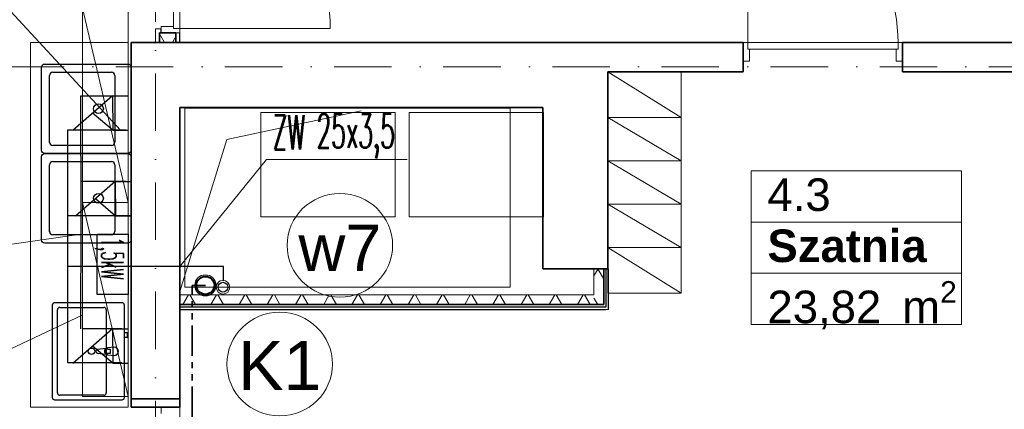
# Model space of a CAD drawing. Header units: millimetres. Extents: x -34676 to 172266, y 39940 to 476087.
# Tile 246 of 256: x 28026 to 34075, y 426907 to 429301. Entities that reach past the tile are written whole.
import ezdxf
from ezdxf.lldxf.tags import DXFTag

# ---------------------------------------------------------------- set-up
doc = ezdxf.new("R2010")
doc.units = ezdxf.units.MM
doc.header["$MEASUREMENT"] = 0
doc.linetypes.add('Kropki i Kreski', pattern=[6.702778, 3.527778, -1.763889, 0, -1.411111])
doc.linetypes.add('PHANTOM4', pattern=[0.625, 0.3125, -0.0625, 0.0625, -0.0625, 0.0625, -0.0625])
for name, color, linetype in [('#IS_ armatura sanitar', 250, 'Continuous'), ('#podkład', 252, 'Continuous'), ('- strefy pomieszczeń', 7, 'Continuous'), ('2D - Ogólne', 7, 'Continuous'), ('2D - Rysunki i Obrazki', 7, 'Continuous'), ('Drzwi Archicad', 7, 'Continuous'), ('IS_Text_Pion_Wodociag', 7, 'Continuous'), ('Konstrukcja - Siatka mod', 7, 'Continuous'), ('Konstrukcja - Ściany działowe', 7, 'Continuous'), ('Konstrukcja - Ściany nośne wew..P', 7, 'Continuous'), ('Wnętrze - Umeblowanie', 7, 'Continuous'), ('Wnętrze - Wyposażenie', 7, 'Continuous')]:
    doc.layers.add(name, color=color, linetype=linetype)
doc.layers.add('#ks', color=34, linetype='Continuous', lineweight=30)
doc.layers.add('#woda', color=4, linetype='Continuous', lineweight=18)
for name, color, linetype, true_color in [('IS_Ciepła_woda', 1, 'DASHDOT', 0xff0000), ('IS_Opisy_działek_Wodociag', 7, 'SOLID', 0x000000), ('IS_Zimna_woda', 5, 'SOLID', 0x0000ff)]:
    doc.layers.add(name, color=color, linetype=linetype, true_color=true_color)
doc.styles.add('ROMANS', font='romans', dxfattribs={"width": 0.6})
doc.styles.get("Standard").update_dxf_attribs({"font": 'arial.ttf'})
doc.styles.add('STYL_AUTOMATYCZNY_1', font='arial.ttf')
doc.styles.add('STYL_AUTOMATYCZNY_2', font='arial.ttf')
tags = doc.linetypes.add('DASHDOT', pattern=[20, 10, -5, 0, -5]).pattern_tags.tags
tags[10:11] = [DXFTag(74, 4), DXFTag(75, 0), DXFTag(340, '0'), DXFTag(46, 0.0), DXFTag(50, 0.0), DXFTag(44, 0.0), DXFTag(45, 0.0)]
tags[8:9] = [DXFTag(74, 4), DXFTag(75, 0), DXFTag(340, '0'), DXFTag(46, 0.0), DXFTag(50, 0.0), DXFTag(44, 0.0), DXFTag(45, 0.0)]
tags[6:7] = [DXFTag(74, 4), DXFTag(75, 0), DXFTag(340, '0'), DXFTag(46, 0.0), DXFTag(50, 0.0), DXFTag(44, 0.0), DXFTag(45, 0.0)]
tags[4:5] = [DXFTag(74, 4), DXFTag(75, 0), DXFTag(340, '0'), DXFTag(46, 0.0), DXFTag(50, 0.0), DXFTag(44, 0.0), DXFTag(45, 0.0)]
tags = doc.linetypes.add('SOLID', pattern=[10, 10, 0]).pattern_tags.tags
tags[6:7] = [DXFTag(74, 4), DXFTag(75, 0), DXFTag(340, '0'), DXFTag(46, 0.0), DXFTag(50, 0.0), DXFTag(44, 0.0), DXFTag(45, 0.0)]
tags[4:5] = [DXFTag(74, 4), DXFTag(75, 0), DXFTag(340, '0'), DXFTag(46, 0.0), DXFTag(50, 0.0), DXFTag(44, 0.0), DXFTag(45, 0.0)]
pattern_1 = [(60, (-207658.33, 712918.55), (-129.90381, 75), []), (120, (-207658.33, 712918.55), (129.90381, 75), [])]
pattern_2 = [(60, (-208051.03, 390718.21), (-129.90381, 75), []), (120, (-208051.03, 390718.21), (129.90381, 75), [])]

# ---------------------------------------------------------------- blocks, each defined once
blk = doc.blocks.new('ks')
at = {"layer": '#woda', "color": 7, "lineweight": 30}
for p, q in [((-16727.92, -26593.79), (-16751.19, -26573.79)), ((-16727.92, -26573.79), (-16739.55, -26583.79)), ((-16727.92, -26593.79), (-16727.92, -26573.79)), ((-16727.92, -26573.79), (-16718.81, -26573.79)), ((-16727.92, -26593.79), (-16718.79, -26593.79))]:
    blk.add_line(p, q, dxfattribs=at)
blk = doc.blocks.new('tsfdcsa')
at = {"layer": 'Konstrukcja - Ściany działowe', "linetype": 'Continuous', "lineweight": 13}
h = blk.add_hatch(dxfattribs=at)
h.set_pattern_fill('Izolacja_miękka_0006', color=252, style=0, pattern_type=2)
h.set_pattern_definition(pattern_2)
h.paths.add_polyline_path([(31221.6, 105410.5), (31221.6, 105570.5), (31161.6, 105570.5), (31161.6, 105410.5)])
h = blk.add_hatch(dxfattribs=at)
h.set_pattern_fill('Izolacja_miękka_0006', color=252, style=0, pattern_type=2)
h.set_pattern_definition(pattern_2)
h.paths.add_polyline_path([(31161.6, 105410.5), (28617.6, 105410.5), (28617.6, 105350.5), (31161.6, 105350.5)])
at = {"layer": '- strefy pomieszczeń', "color": 252, "linetype": 'Continuous', "lineweight": 13, "ltscale": 100}
for p, q in [((32127, 106171.4), (33418.8, 106171.4)), ((32127, 105857.1), (32127, 106171.4)), ((33418.8, 106171.4), (33418.8, 105857.1)), ((33418.8, 105857.1), (32127, 105857.1)), ((32127, 105857.1), (33418.8, 105857.1)), ((32127, 105542.8), (32127, 105857.1)), ((33418.8, 105857.1), (33418.8, 105542.8)), ((33418.8, 105542.8), (32127, 105542.8)), ((32127, 105542.8), (33418.8, 105542.8)), ((32127, 105228.5), (32127, 105542.8)), ((33418.8, 105542.8), (33418.8, 105228.5)), ((33418.8, 105228.5), (32127, 105228.5))]:
    blk.add_line(p, q, dxfattribs=at)
at = {"color": 252, "linetype": 'Continuous', "lineweight": 35, "ltscale": 100, "flags": 128}
for points in [[(33057.6, 106780.5), (33057.6, 106960.5)], [(28317.6, 104770.5), (28317.6, 104720.4)], [(28617.6, 104720.4), (28617.6, 104770.5)], [(28617.6, 104720.4), (28317.6, 104720.4)]]:
    blk.add_lwpolyline(points, dxfattribs=at)
at = {"layer": '2D - Ogólne', "color": 252, "linetype": 'Continuous', "lineweight": 20, "ltscale": 100}
for p, q in [((31247.6, 105700.2), (31247.6, 106660.5)), ((28617.6, 102100.5), (28617.6, 105780.5))]:
    blk.add_line(p, q, dxfattribs=at)
at = {"layer": '2D - Ogólne', "color": 252, "linetype": 'Continuous', "lineweight": 13, "ltscale": 100, "flags": 128}
blk.add_lwpolyline([(29731.4, 106540.5), (28906.4, 106363.9), (28617.6, 105430.2)], dxfattribs=at)
at = {"layer": '2D - Rysunki i Obrazki', "color": 252, "linetype": 'Continuous', "lineweight": 13, "ltscale": 100}
for p, q in [((29939.9, 106530.3), (29115.9, 106530.3)), ((29115.9, 106530.3), (29115.9, 105890.3)), ((29939.9, 105890.3), (29939.9, 106530.3)), ((30850.6, 106530.3), (30026.6, 106530.3)), ((30026.6, 106530.3), (30026.6, 105890.3)), ((30850.6, 105890.3), (30850.6, 106530.3)), ((29115.9, 105890.3), (29939.9, 105890.3)), ((30026.6, 105890.3), (30850.6, 105890.3))]:
    blk.add_line(p, q, dxfattribs=at)
at = {"layer": '2D - Rysunki i Obrazki', "color": 252, "linetype": 'Continuous', "lineweight": 13, "ltscale": 100, "flags": 128}
for points in [[(28300.7, 104720.4), (27700.7, 104720.4), (27700.7, 106960.5), (28300.7, 106960.5)], [(28647.6, 106556.8), (30647.6, 106556.8), (30647.6, 105456.8), (28647.6, 105456.8)]]:
    blk.add_lwpolyline(points, close=True, dxfattribs=at)
at = {"layer": 'Drzwi Archicad', "color": 252, "linetype": 'Continuous', "lineweight": 13, "ltscale": 100}
for p, q in [((28577.6, 107047.5), (28577.6, 107971.5)), ((28617.6, 107971.5), (28617.6, 107047.5)), ((32105.6, 106960.5), (32105.6, 107884.5)), ((28577.6, 107059.5), (28502.6, 107059.5)), ((28502.6, 107059.5), (28502.6, 107019.5)), ((28577.6, 107047.5), (28577.6, 107059.5)), ((28467.6, 107019.5), (28467.6, 107044.5)), ((28502.6, 107044.5), (28467.6, 107044.5)), ((28502.6, 107019.5), (28617.6, 107019.5)), ((28617.6, 107047.5), (28577.6, 107047.5)), ((28617.6, 107047.5), (28577.6, 107047.5)), ((28617.6, 107019.5), (28592.6, 107019.5)), ((28617.6, 107019.5), (28592.6, 107019.5)), ((28617.6, 107047.5), (29541.6, 107047.5)), ((28617.6, 107019.5), (28617.6, 107047.5)), ((32077.6, 106845.5), (32077.6, 106960.5)), ((32077.6, 106960.5), (32105.6, 106960.5)), ((32105.6, 106960.5), (32105.6, 106920.5)), ((33029.6, 106960.5), (32105.6, 106960.5)), ((32105.6, 106960.5), (32105.6, 106920.5)), ((33029.6, 106920.5), (33029.6, 106960.5)), ((33029.6, 106960.5), (33057.6, 106960.5)), ((33029.6, 106920.5), (33029.6, 106960.5)), ((33057.6, 106960.5), (33057.6, 106845.5)), ((32105.6, 106920.5), (32117.6, 106920.5)), ((32105.6, 106920.5), (33029.6, 106920.5)), ((32117.6, 106920.5), (32117.6, 106845.5)), ((33017.6, 106845.5), (33017.6, 106920.5)), ((33017.6, 106920.5), (33029.6, 106920.5)), ((32117.6, 106845.5), (32077.6, 106845.5)), ((33057.6, 106845.5), (33017.6, 106845.5)), ((28617.6, 104720.4), (28502.6, 104720.4)), ((28502.6, 104720.4), (28502.6, 104680.4)), ((28617.6, 104692.4), (28617.6, 104720.4))]:
    blk.add_line(p, q, dxfattribs=at)
at = {"layer": 'Drzwi Archicad', "color": 252, "linetype": 'Continuous', "lineweight": 35, "ltscale": 100}
for p, q in [((28592.6, 107019.5), (28502.6, 107019.5)), ((28592.6, 107019.5), (28502.6, 107019.5)), ((32077.6, 106960.5), (32077.6, 106845.5)), ((32077.6, 106960.5), (32077.6, 106845.5)), ((33057.6, 106960.5), (33057.6, 106845.5)), ((33057.6, 106960.5), (33057.6, 106845.5)), ((32077.6, 106845.5), (32077.6, 106780.5)), ((33057.6, 106845.5), (33057.6, 106780.5)), ((28502.6, 104720.4), (28317.6, 104720.4)), ((28617.6, 104720.4), (28502.6, 104720.4)), ((28617.6, 104720.4), (28502.6, 104720.4))]:
    blk.add_line(p, q, dxfattribs=at)
at = {"layer": 'Drzwi Archicad', "color": 252, "linetype": 'Continuous', "lineweight": 13, "ltscale": 100}
for centre in [(28617.6, 107047.5), (32105.6, 106960.5)]:
    blk.add_arc(centre, 924, 0, 90, dxfattribs=at)
at = {"layer": 'Konstrukcja - Siatka mod', "color": 252, "linetype": 'Kropki i Kreski', "lineweight": 13, "ltscale": 100}
for p, q in [((28467.6, 117496.4), (28467.6, 100531.6)), ((20180, 106810.5), (49624.6, 106810.5))]:
    blk.add_line(p, q, dxfattribs=at)
at = {"layer": 'Konstrukcja - Ściany działowe', "color": 252, "linetype": 'Continuous', "lineweight": 13, "ltscale": 100}
for p, q in [((28502.6, 107044.5), (28467.6, 107044.5)), ((28467.6, 107019.5), (28467.6, 107044.5)), ((28617.6, 107019.5), (28592.6, 107019.5))]:
    blk.add_line(p, q, dxfattribs=at)
at = {"layer": 'Konstrukcja - Ściany działowe', "color": 252, "linetype": 'Continuous', "lineweight": 35, "ltscale": 100}
for p, q in [((28492.6, 107019.5), (28492.6, 106960.5)), ((28492.6, 107019.5), (28502.6, 107019.5)), ((28592.6, 107019.5), (28502.6, 107019.5)), ((28592.6, 106960.5), (28592.6, 107019.5)), ((32077.6, 106960.5), (32077.6, 106845.5)), ((32077.6, 106845.5), (32077.6, 106780.5)), ((31221.6, 105410.5), (31221.6, 105570.5)), ((31221.6, 105350.5), (31221.6, 105410.5)), ((28617.6, 105350.5), (31161.6, 105350.5)), ((31161.6, 105350.5), (31221.6, 105350.5)), ((31161.6, 105350.5), (31221.6, 105350.5))]:
    blk.add_line(p, q, dxfattribs=at)
at = {"layer": 'Konstrukcja - Ściany działowe', "color": 252, "linetype": 'Continuous', "lineweight": 25, "ltscale": 100}
for p, q in [((28502.6, 107019.5), (28502.6, 107044.5)), ((31236.6, 105350.5), (31236.6, 105570.5)), ((28617.6, 105335.5), (31221.6, 105335.5)), ((31221.6, 105335.5), (31236.6, 105335.5)), ((31236.6, 105335.5), (31236.6, 105350.5))]:
    blk.add_line(p, q, dxfattribs=at)
at = {"layer": 'Konstrukcja - Ściany działowe', "color": 252, "linetype": 'Continuous', "lineweight": 13, "ltscale": 100, "flags": 128}
for points in [[(28467.6, 107019.5), (28467.6, 106960.5)], [(28617.6, 106960.5), (28592.6, 106960.5)], [(31161.6, 105570.5), (31161.6, 105410.5)], [(31236.6, 105570.5), (31221.6, 105570.5)], [(31251.6, 105570.5), (31236.6, 105570.5)], [(31161.6, 105410.5), (28617.6, 105410.5)], [(28617.6, 105335.5), (28617.6, 105350.5)], [(28617.6, 105320.5), (28617.6, 105335.5)], [(31251.6, 105320.5), (31236.6, 105320.5)]]:
    blk.add_lwpolyline(points, dxfattribs=at)
at = {"layer": 'Konstrukcja - Ściany działowe', "color": 252, "linetype": 'Continuous', "lineweight": 25, "ltscale": 100, "flags": 128}
for points in [[(28617.6, 106960.5), (28617.6, 107019.5)], [(28492.6, 106960.5), (28467.6, 106960.5)], [(31251.6, 105320.5), (31251.6, 105570.5)], [(28617.6, 105320.5), (31236.6, 105320.5)]]:
    blk.add_lwpolyline(points, dxfattribs=at)
at = {"layer": 'Konstrukcja - Ściany działowe', "color": 252, "linetype": 'Continuous', "lineweight": 35, "ltscale": 100, "flags": 128}
for points in [[(28592.6, 106960.5), (28492.6, 106960.5)], [(32077.6, 106960.5), (31247.6, 106960.5)], [(34297.6, 106960.5), (33057.6, 106960.5)], [(31247.6, 106780.5), (32077.6, 106780.5)], [(33057.6, 106780.5), (34297.6, 106780.5)], [(31221.6, 105570.5), (31161.6, 105570.5)], [(28617.6, 105350.5), (28617.6, 105410.5)]]:
    blk.add_lwpolyline(points, dxfattribs=at)
at = {"layer": 'Konstrukcja - Ściany nośne wew..P', "color": 252, "linetype": 'Continuous', "lineweight": 35, "ltscale": 100}
blk.add_line((28317.6, 104770.5), (28617.6, 104770.5), dxfattribs=at)
at = {"layer": 'Konstrukcja - Ściany nośne wew..P', "color": 252, "linetype": 'Continuous', "lineweight": 35, "ltscale": 100, "flags": 128}
for points in [[(28317.6, 106960.5), (28317.6, 106560.5)], [(30847.6, 106960.5), (28317.6, 106960.5)], [(31247.6, 106960.5), (30847.6, 106960.5)], [(31247.6, 105570.5), (31247.6, 106780.5)], [(28317.6, 106560.5), (28317.6, 104770.5)], [(28617.6, 104770.5), (28617.6, 106560.5)], [(28617.6, 106560.5), (30847.6, 106560.5)], [(30847.6, 106560.5), (30847.6, 105570.5)], [(31247.6, 105570.5), (30847.6, 105570.5)]]:
    blk.add_lwpolyline(points, dxfattribs=at)
at = {"layer": 'Wnętrze - Umeblowanie', "color": 252, "linetype": 'Continuous', "lineweight": 13, "ltscale": 100}
for p, q in [((28018.6, 107172), (28300.7, 105978.4)), ((31247.6, 106780.5), (31697.6, 106499.5)), ((31697.6, 106499.5), (31247.6, 106499.5)), ((31247.6, 106499.5), (31697.6, 106233.5)), ((31697.6, 106233.5), (31247.6, 106233.5)), ((31247.6, 106233.5), (31697.6, 105967.5)), ((28300.7, 105978.4), (28018.6, 105978.4)), ((28018.6, 105978.4), (28300.7, 104784.8)), ((31697.6, 105967.5), (31247.6, 105967.5)), ((31247.6, 105967.5), (31697.6, 105701.5)), ((31697.6, 105701.5), (31247.6, 105701.5)), ((31247.6, 105701.5), (31697.6, 105420.5))]:
    blk.add_line(p, q, dxfattribs=at)
at = {"layer": 'Wnętrze - Umeblowanie', "color": 252, "linetype": 'Continuous', "lineweight": 13, "ltscale": 100, "flags": 128}
for points in [[(28300.7, 104784.8), (28300.7, 107172), (28018.6, 107172), (28018.6, 104784.8)], [(31697.6, 105420.5), (31697.6, 106780.5), (31247.6, 106780.5), (31247.6, 105420.5)]]:
    blk.add_lwpolyline(points, close=True, dxfattribs=at)
at = {"layer": 'Wnętrze - Wyposażenie', "color": 252, "linetype": 'Continuous', "lineweight": 25, "ltscale": 100}
for p, q in [((27817.6, 106348.4), (27817.6, 106758.4)), ((27837.6, 106778.4), (28197.6, 106778.4)), ((28217.6, 106758.4), (28217.6, 106348.4)), ((28197.6, 106328.4), (27837.6, 106328.4)), ((27817.6, 105798.4), (27817.6, 106208.4)), ((27837.6, 106228.4), (28197.6, 106228.4)), ((28217.6, 106208.4), (28217.6, 105798.4)), ((28197.6, 105778.4), (27837.6, 105778.4)), ((27865.3, 104808), (27865.3, 105318)), ((27880.3, 105333), (28150.3, 105333)), ((28165.3, 105318), (28165.3, 104808)), ((28175.5, 105076.6), (28190.4, 105076.6)), ((28190.4, 105076.6), (28190.4, 105049.4)), ((28190.4, 105049.4), (28175.5, 105049.4)), ((28150.3, 104793), (27880.3, 104793))]:
    blk.add_line(p, q, dxfattribs=at)
at = {"layer": 'Wnętrze - Wyposażenie', "color": 252, "linetype": 'Continuous', "lineweight": 25, "ltscale": 100, "flags": 128}
for points in [[(27767.6, 106298.4), (27767.6, 106808.4, -0.414214), (27787.6, 106828.4), (28297.6, 106828.4, -0.414214), (28317.6, 106808.4), (28317.6, 106298.4, -0.414214), (28297.6, 106278.4), (27787.6, 106278.4, -0.414214)], [(27767.6, 105748.4), (27767.6, 106258.4, -0.414214), (27787.6, 106278.4), (28297.6, 106278.4, -0.414214), (28317.6, 106258.4), (28317.6, 105748.4, -0.414214), (28297.6, 105728.4), (27787.6, 105728.4, -0.414214)], [(28275.3, 105348), (28275.3, 104778, -0.414214), (28260.3, 104763), (27850.3, 104763, -0.414214), (27835.3, 104778), (27835.3, 105348, -0.414214), (27850.3, 105363), (28260.3, 105363, -0.414214)], [(28215.3, 105088), (28173.4, 105084, 0.12102), (28163.8, 105080.7), (28110.9, 105074.1, 0.882566), (28110.9, 105051.9), (28163.8, 105045.3, 0.12102), (28173.4, 105042), (28215.3, 105038, 1)]]:
    blk.add_lwpolyline(points, format="xyb", close=True, dxfattribs=at)
blk.add_lwpolyline([(28275.3, 105176.5), (28275.3, 105149.5), (28295.3, 105149.5), (28295.3, 105176.5)], close=True, dxfattribs=at)
at = {"layer": 'Wnętrze - Wyposażenie', "color": 252, "linetype": 'Continuous', "lineweight": 25, "ltscale": 100}
for centre, radius in [((28117.6, 106553.4), 30), ((28117.6, 106003.4), 30), ((28075.3, 105063), 20)]:
    blk.add_circle(centre, radius, dxfattribs=at)
for centre, radius, start, end in [((27837.6, 106758.4), 20, 90, 180), ((28197.6, 106758.4), 20, 0, 90), ((27837.6, 106348.4), 20, 180, 270), ((28197.6, 106348.4), 20, 270, 0), ((27837.6, 106208.4), 20, 90, 180), ((28197.6, 106208.4), 20, 0, 90), ((27837.6, 105798.4), 20, 180, 270), ((28197.6, 105798.4), 20, 270, 0), ((27880.3, 105318), 15, 90, 180), ((28150.3, 105318), 15, 0, 90), ((28175.3, 105063), 21.1, 122.77103, 237.22897), ((28175.5, 105063), 13.6, 90, 270), ((27880.3, 104808), 15, 180, 270), ((28150.3, 104808), 15, 270, 0)]:
    blk.add_arc(centre, radius, start, end, dxfattribs=at)
for p in [(27817.6, 106348.4), (27817.6, 105798.4)]:
    blk.add_point(p, dxfattribs=at)
at = {"layer": '- strefy pomieszczeń', "color": 252, "linetype": 'Continuous', "lineweight": 13, "char_height": 200, "attachment_point": 1}
for s, insert, style in [('\\A1;{\\pql;\\pt0,100;\\fArial|b0|i0|c238|p0;\\W1.000000;4.3\\fArial|b0|i0|c238|p0;\\W1.000000;\\A1{\\H.66x;\\S^  ;}\\fArial|b0|i0|c238|p0;\\W1.000000;\\fArial|b0|i0|c238|p0;\\W1.000000;\\A1{\\H.66x;\\S^  ;}}', (32227, 106125.6), 'STYL_AUTOMATYCZNY_1'), ('\\A1;{\\pql;\\pt0,100;\\fArial|b1|i0|c238|p0;\\W1.000000;Szatnia\\fArial|b1|i0|c238|p0;\\W1.000000;\\A1{\\H.66x;\\S^  ;}\\fArial|b1|i0|c238|p0;\\W1.000000;\\fArial|b1|i0|c238|p0;\\W1.000000;\\A1{\\H.66x;\\S^  ;}}', (32227, 105811.4), 'STYL_AUTOMATYCZNY_2'), ('\\A1;{\\pql;\\pt0,100;\\fArial|b0|i0|c238|p0;\\W1.000000;23,82\\fArial|b0|i0|c238|p0;\\W1.000000;\\A1{\\H.66x;\\S^  ;}\\fArial|b0|i0|c238|p0;\\W1.000000; m\\fArial|b0|i0|c238|p0;\\W1.000000;\\A1{\\H.66x;\\S2^  ;}}', (32227, 105494.2), 'STYL_AUTOMATYCZNY_1')]:
    blk.add_mtext(s, dxfattribs=dict(at, insert=insert, style=style))

msp = doc.modelspace()

# ---------------------------------------------------------------- block references
at = {"layer": '#podkład'}
msp.add_blockref('tsfdcsa', (392.7, 322200.3), dxfattribs=at)

# ---------------------------------------------------------------- next in the draw order: hatches: boundary and pattern name
at = {"layer": 'Konstrukcja - Ściany działowe', "linetype": 'Continuous', "lineweight": 13}
h = msp.add_hatch(dxfattribs=at)
h.set_pattern_fill('Izolacja_miękka_0006', color=254, style=0, pattern_type=2)
h.set_pattern_definition(pattern_1)
h.paths.add_polyline_path([(28885.3, 429160.8), (28985.3, 429160.8), (28985.3, 429219.8), (28895.3, 429219.8), (28885.3, 429219.8)])
h = msp.add_hatch(dxfattribs=at)
h.set_pattern_fill('Izolacja_miękka_0006', color=254, style=0, pattern_type=2)
h.set_pattern_definition(pattern_1)
h.paths.add_polyline_path([(31554.3, 427550.8), (31614.3, 427550.8), (31554.3, 427610.8)])

# ---------------------------------------------------------------- next in the draw order: linework, layer by layer
at = {"layer": '#ks', "color": 44, "linetype": 'PHANTOM4', "lineweight": 35, "ltscale": 600}
for p in [(29167.1, 427668.3), (29086.5, 425734.6)]:
    msp.add_line(p, (29086.5, 427668.3), dxfattribs=at)
at = {"layer": '#ks', "color": 202, "lineweight": 30}
msp.add_lwpolyline([(28693.4, 427982.8), (28693.4, 427611.6), (28501.4, 427611.6), (28501.4, 427982.8)], close=True, dxfattribs=at)
at = {"layer": '#ks', "color": 34, "lineweight": 0}
msp.add_circle((29167.1, 427668.3), 65, dxfattribs=at)
msp.add_circle((29167.1, 427668.3), 65, dxfattribs=at)
msp.add_circle((29167.1, 427668.3), 65, dxfattribs=at)
msp.add_circle((29167.1, 427668.3), 65, dxfattribs=at)
at = {"layer": '#ks', "color": 34, "lineweight": 40}
msp.add_circle((29167.1, 427668.3), 55, dxfattribs=at)
msp.add_circle((29167.1, 427668.3), 55, dxfattribs=at)
msp.add_circle((29167.1, 427668.3), 55, dxfattribs=at)
msp.add_circle((29167.1, 427668.3), 55, dxfattribs=at)
at = {"layer": '#woda', "color": 4, "lineweight": 5}
msp.add_circle((29275.2, 427657.3), 42, dxfattribs=at)
at = {"layer": '#woda', "color": 4, "lineweight": 30}
msp.add_circle((29275.2, 427657.3), 30, dxfattribs=at)
at = {"layer": 'IS_Ciepła_woda', "color": 1, "lineweight": 30, "ltscale": 20}
for p, q in [((28403, 428833.5), (28678.7, 428833.5)), ((28404.5, 428088.8), (28403, 428833.5)), ((28680.1, 428307.6), (28404.1, 428307.6)), ((28402.9, 427401.5), (28404.5, 428088.8)), ((28404.1, 427928.8), (28501.4, 427928.8)), ((28653.6, 427401.5), (28411.2, 427401.5))]:
    msp.add_line(p, q, dxfattribs=at)
at = {"layer": 'IS_Opisy_działek_Wodociag', "color": 7, "lineweight": 13, "ltscale": 10}
for p, q in [((27606.8, 429745.5), (28645.9, 428622.1)), ((29010.3, 427785.3), (29542.2, 428441.4)), ((29542.2, 428441.4), (30407.5, 428441.4)), ((27606.8, 427869.6), (28404.3, 427982.2)), ((27606.8, 427105.4), (28411.2, 427485.2))]:
    msp.add_line(p, q, dxfattribs=at)
at = {"layer": 'IS_Text_Pion_Wodociag', "color": 7, "linetype": 'SOLID', "lineweight": 18, "ltscale": 10}
for centre in [(29993.5, 427914.5), (29623.5, 427184.8)]:
    msp.add_ellipse(centre, major_axis=(324, 0), ratio=0.983333, dxfattribs=at)
at = {"layer": 'IS_Zimna_woda', "color": 4, "lineweight": 30, "ltscale": 10}
for p, q in [((28321.4, 428104.4), (28321.4, 428623.5)), ((28321.4, 428623.5), (28678.7, 428623.5)), ((28321.4, 427191.5), (28321.4, 428155.4)), ((28710.8, 428095), (28321.4, 428095)), ((29278.9, 427785.3), (28321.4, 427785.3)), ((29278.9, 427695.3), (29278.9, 427785.3)), ((28653.6, 427191.5), (28321.4, 427191.5))]:
    msp.add_line(p, q, dxfattribs=at)

# ---------------------------------------------------------------- next in the draw order: block references
at = {"layer": '#IS_ armatura sanitar', "lineweight": 30, "xscale": -10.56000000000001, "yscale": 10.56, "zscale": 10.56, "rotation": 180.2217587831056}
for p in [(206329.4, 148688.5), (206346.3, 148161.2), (206329.4, 147256.8)]:
    msp.add_blockref('ks', p, dxfattribs=at)

# ---------------------------------------------------------------- next in the draw order: texts
at = {"layer": '#ks', "color": 202, "lineweight": 30, "style": 'ROMANS', "width": 0.5}
msp.add_text('1,5kW', height=134.4, rotation=270, dxfattribs=at).set_placement((28529, 427964.5))
at = {"layer": 'IS_Opisy_działek_Wodociag', "color": 7, "lineweight": 13, "ltscale": 10, "style": 'ROMANS', "width": 0.5}
for s, p in [('ZW', (29579.9, 428504.4)), ('25x3,5', (29849.9, 428512.6))]:
    msp.add_text(s, height=210, dxfattribs=at).set_placement(p)
at = {"layer": 'IS_Text_Pion_Wodociag', "color": 7, "linetype": 'SOLID', "lineweight": 18, "ltscale": 10, "attachment_point": 8}
for s, insert, char_height in [('\\fArial|b0|i0;w7', (29993.5, 427756), 285.12), ('K1', (29623.5, 427026.3), 300), ('K1', (29623.5, 427026.3), 300), ('K1', (29623.5, 427026.3), 300), ('K1', (29623.5, 427026.3), 300)]:
    msp.add_mtext(s, dxfattribs=dict(at, insert=insert, char_height=char_height))

doc.saveas('drawing.dxf')
